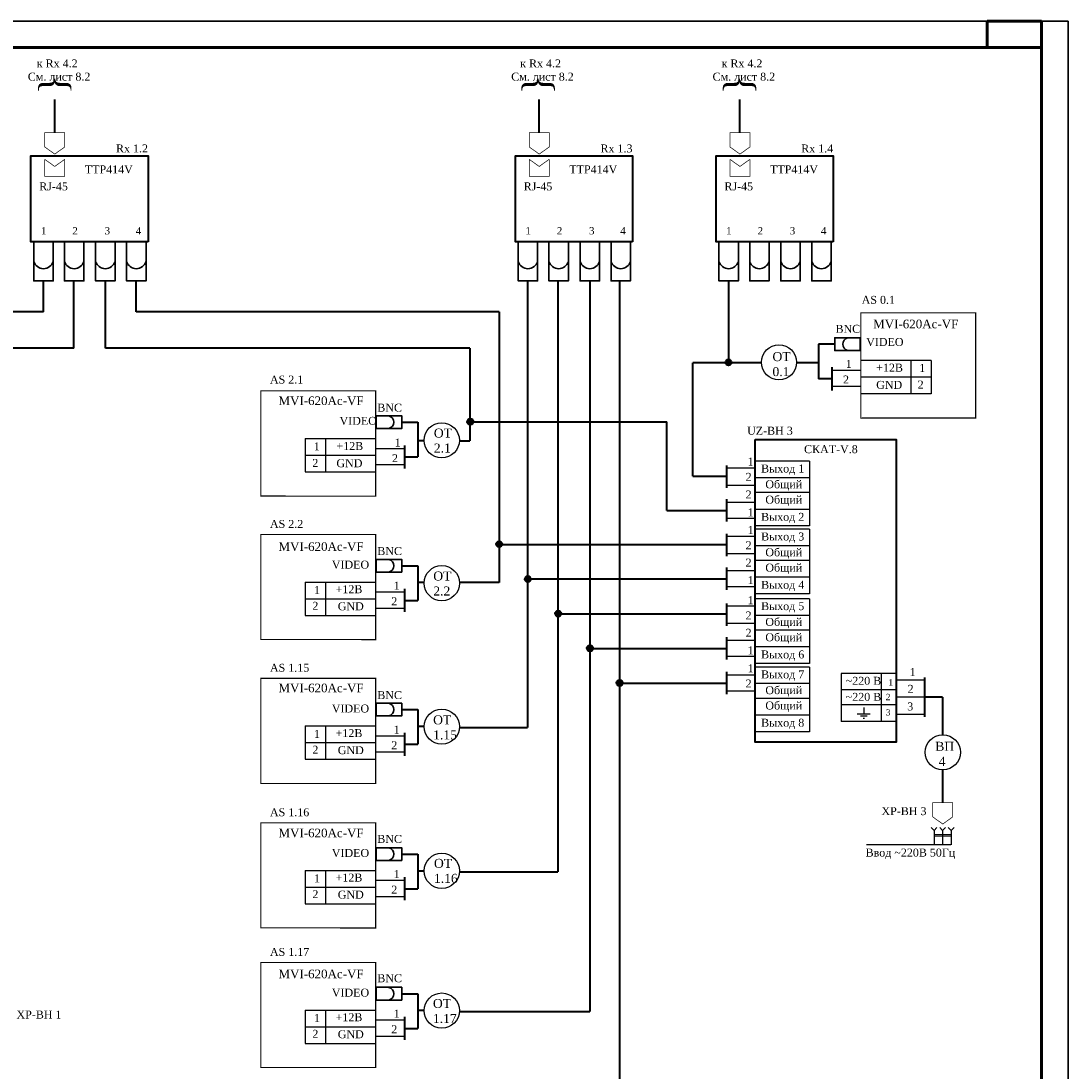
# Model space of a CAD drawing. Header units: millimetres. Extents: x 42471 to 951304, y -405702 to -322821.
# Tile 27 of 37: x 465642 to 485421, y -395709 to -375884. Entities that reach past the tile are written whole.
import ezdxf

# ---------------------------------------------------------------- set-up
doc = ezdxf.new("R2010")
doc.units = ezdxf.units.MM
doc.layers.add('Equipment', color=7, linetype='Continuous', lineweight=30)
doc.layers.add('Format', color=7, linetype='Continuous', lineweight=30)
doc.layers.add('Видео', color=7, linetype='Continuous')
doc.styles.add('style1', font='times.ttf')

# ---------------------------------------------------------------- blocks, each defined once
blk = doc.blocks.new('A$C382D33F2')
at = {"layer": 'Equipment'}
blk.add_lwpolyline([(-8, 2), (0, 2), (0, -2), (-8, -2)], close=True, dxfattribs=at)
blk.add_arc((-4.58, 0), 2.08, 286.2602, 73.7398, dxfattribs=at)

msp = doc.modelspace()

# ---------------------------------------------------------------- hatches: boundary and pattern name
h = msp.add_hatch(color=256)
edge = h.paths.add_edge_path()
edge.add_arc((479007.479, -382330.142), 56.691, 0, 360)
h = msp.add_hatch(color=256)
edge = h.paths.add_edge_path()
edge.add_arc((474128.762, -383449.988), 56.691, 0, 360)
h = msp.add_hatch(color=256)
edge = h.paths.add_edge_path()
edge.add_arc((474674.536, -385762.272), 56.691, 0, 360)
h = msp.add_hatch(color=256)
edge = h.paths.add_edge_path()
edge.add_arc((475216.143, -386420.918), 56.691, 0, 360)
h = msp.add_hatch(color=256)
edge = h.paths.add_edge_path()
edge.add_arc((475789.147, -387073.23), 56.691, 0, 360)
h = msp.add_hatch(color=256)
edge = h.paths.add_edge_path()
edge.add_arc((476389.749, -387727.626), 56.691, 0, 360)
h = msp.add_hatch(color=256)
edge = h.paths.add_edge_path()
edge.add_arc((476950.889, -388382.423), 56.691, 0, 360)

# ---------------------------------------------------------------- linework, layer by layer
for p, q in [((483895.794, -375884.51), (483895.794, -376384.51)), ((484920.527, -375884.51), (484920.527, -376384.51)), ((484920.527, -392677.703), (484920.527, -377788.262)), ((480535.797, -384197.773), (479513.489, -384197.773)), ((480535.797, -384197.773), (480535.797, -385418.508)), ((480535.797, -384508.508), (479513.489, -384508.508)), ((480535.797, -384788.508), (479513.489, -384788.508)), ((480535.797, -385108.076), (479513.489, -385108.076)), ((480535.797, -385417.333), (479513.489, -385417.333)), ((480535.797, -385481.27), (479513.489, -385481.27)), ((480535.797, -385481.27), (480535.797, -386702.005)), ((480535.797, -385792.005), (479513.489, -385792.005)), ((480535.797, -386072.005), (479513.489, -386072.005)), ((480535.797, -386387.005), (479513.489, -386387.005)), ((480535.797, -386700.83), (479513.489, -386700.83)), ((480535.797, -386795.948), (479513.489, -386795.948)), ((480535.797, -386795.948), (480535.797, -388016.682)), ((480535.797, -387106.682), (479513.489, -387106.682)), ((480535.797, -387386.682), (479513.489, -387386.682)), ((480535.797, -387701.682), (479513.489, -387701.682)), ((480535.797, -388015.508), (479513.489, -388015.508)), ((480535.797, -388084.98), (479513.489, -388084.98)), ((480535.797, -388084.98), (480535.797, -389305.714)), ((481134.236, -388203.378), (481134.236, -389109.113)), ((482168.115, -388203.378), (481134.236, -388203.378)), ((481887.814, -388203.378), (481887.814, -389109.113)), ((482167.386, -388326.557), (482716.818, -388326.557)), ((480535.797, -388395.714), (479513.489, -388395.714)), ((482168.115, -388514.113), (481134.174, -388514.113)), ((480535.797, -388675.714), (479513.489, -388675.714)), ((482716.756, -388651.217), (482172.316, -388651.217)), ((482168.115, -388795.773), (481134.119, -388795.773)), ((481561.928, -388843.346), (481561.928, -388971.668)), ((480535.797, -388990.714), (479513.489, -388990.714)), ((482168.115, -389109.113), (481134.056, -389109.113)), ((481683.079, -388971.668), (481435.656, -388971.668)), ((481627.086, -389010.39), (481500.083, -389010.39)), ((481573.446, -389056.298), (481550.605, -389056.298)), ((482172.316, -388974.168), (482716.756, -388974.168)), ((480535.797, -389304.54), (479513.489, -389304.54)), ((482890.084, -391165.912), (482836.331, -391111.865)), ((482944.131, -391112.158), (482890.084, -391165.912)), ((483051.784, -391166.351), (482998.03, -391112.305)), ((483105.83, -391112.598), (483051.784, -391166.351)), ((483213.483, -391166.791), (483159.73, -391112.745)), ((483267.529, -391113.038), (483213.483, -391166.791)), ((482890.084, -391165.912), (482889.351, -391435.411)), ((483213.19, -391274.591), (482889.791, -391273.711)), ((483213.263, -391247.641), (482889.864, -391246.761)), ((483051.784, -391166.351), (483051.051, -391435.85)), ((483213.483, -391166.791), (483212.75, -391436.29))]:
    msp.add_line(p, q)
at = {"lineweight": 40}
for p, q in [((483895.794, -375884.51), (483895.794, -376384.51)), ((483895.794, -375884.51), (484920.527, -375884.51)), ((484920.527, -375884.51), (484920.527, -376384.51)), ((466279.909, -377993.027), (466279.909, -377366.941)), ((475431.864, -377993.027), (475431.864, -377366.941)), ((479223.775, -377993.027), (479223.775, -377366.941)), ((466069.847, -381377.581), (466069.847, -380790.458)), ((466640.089, -382061.343), (466640.089, -380790.458)), ((467239.714, -382061.343), (467239.714, -380790.458)), ((467818.506, -381377.581), (467818.506, -380790.458)), ((475207.491, -380790.458), (475207.491, -389220.981)), ((475783.178, -380790.458), (475783.178, -391948.628)), ((476386.215, -380790.458), (476386.215, -394585.09)), ((476386.215, -380790.458), (476386.215, -388798.32)), ((476947.542, -380790.458), (476947.542, -397229.02)), ((479004.969, -380790.458), (479004.969, -382336.754)), ((466069.847, -381377.581), (460182.375, -381377.581)), ((474674.492, -381377.581), (467818.506, -381377.581)), ((474674.492, -381377.581), (474674.492, -386488.95)), ((480708.117, -381985.986), (480708.117, -382641.085)), ((481013.836, -381985.986), (480708.117, -381985.986)), ((466640.089, -382061.343), (460728.941, -382061.343)), ((474121.46, -382061.343), (467239.714, -382061.343)), ((474121.46, -382061.343), (474121.46, -383810.402)), ((479627.914, -382336.754), (478333.752, -382336.754)), ((478333.752, -384476.445), (478333.752, -382336.754)), ((480708.117, -382336.754), (480292.915, -382336.754)), ((480961.549, -382423.221), (480961.549, -382858.948)), ((480961.549, -382641.085), (480708.117, -382641.085)), ((472834.148, -383459.634), (473139.867, -383459.634)), ((473139.867, -383459.634), (473139.867, -384114.732)), ((474126.247, -383452.836), (477841.927, -383452.836)), ((477841.927, -385125.253), (477841.927, -383452.836)), ((472886.435, -383896.869), (472886.435, -384332.596)), ((473257.752, -383810.402), (473139.867, -383810.402)), ((473922.753, -383810.402), (474121.46, -383810.402)), ((472886.435, -384114.732), (473139.867, -384114.732)), ((478968.139, -384277.599), (478968.139, -384698.328)), ((478333.752, -384476.445), (478968.139, -384476.445)), ((478968.139, -384913.195), (478968.139, -385333.924)), ((477841.927, -385125.253), (478968.139, -385125.253)), ((478968.139, -385566.631), (478968.139, -385987.36)), ((474674.492, -385765.477), (478968.139, -385765.477)), ((472834.148, -386169.223), (473139.867, -386169.223)), ((473139.867, -386169.223), (473139.867, -386824.321)), ((478968.139, -386202.227), (478968.139, -386622.956)), ((473258.536, -386488.95), (473139.867, -386488.95)), ((474674.492, -386488.95), (473923.482, -386488.95)), ((475207.491, -386414.285), (478968.139, -386414.285)), ((472886.435, -386606.458), (472886.435, -387042.184)), ((472886.435, -386824.321), (473139.867, -386824.321)), ((478968.139, -386881.309), (478968.139, -387302.038)), ((475783.178, -387080.155), (478968.139, -387080.155)), ((478968.139, -387516.905), (478968.139, -387937.634)), ((476386.215, -387728.963), (478968.139, -387728.963)), ((478968.139, -388171.857), (478968.139, -388592.586)), ((482716.756, -389023.444), (482716.756, -388276.842)), ((476947.542, -388383.916), (478968.139, -388383.916)), ((483052.329, -388651.715), (482716.756, -388651.715)), ((483052.329, -388651.715), (483052.329, -389359.422)), ((472834.148, -388885.733), (473139.867, -388885.733)), ((473139.867, -388885.733), (473139.867, -389540.832)), ((472886.435, -389322.968), (472886.435, -389758.695)), ((473258.403, -389205.46), (473139.867, -389205.46)), ((473923.354, -389220.981), (475207.491, -389220.981)), ((472886.435, -389540.832), (473139.867, -389540.832)), ((483052.329, -390024.616), (483052.329, -390642.011)), ((472834.148, -391613.381), (473139.867, -391613.381)), ((473139.867, -391613.381), (473139.867, -392268.479)), ((473258.406, -391933.108), (473139.867, -391933.108)), ((472886.435, -392050.616), (472886.435, -392486.343)), ((473923.126, -391948.628), (475783.178, -391948.628)), ((472886.435, -392268.479), (473139.867, -392268.479)), ((472834.148, -394249.843), (473139.867, -394249.843)), ((473139.867, -394249.843), (473139.867, -394904.941)), ((472886.435, -394687.078), (472886.435, -395122.804)), ((473258.397, -394569.57), (473139.867, -394569.57)), ((473923.216, -394585.09), (476386.215, -394585.09)), ((472886.435, -394904.941), (473139.867, -394904.941))]:
    msp.add_line(p, q, dxfattribs=at)
at = {"lineweight": 60}
for p, q in [((483895.794, -375884.51), (483895.794, -376384.51)), ((483895.794, -375884.51), (484920.527, -375884.51)), ((484920.527, -375884.51), (484920.527, -376384.51))]:
    msp.add_line(p, q, dxfattribs=at)
for points, const_width in [([(466468.559, -377993.027), (466468.559, -378262.527), (466279.909, -378397.277), (466091.259, -378262.527), (466091.259, -377993.027), (466468.559, -377993.027)], 13.475), ([(475620.514, -377993.027), (475620.514, -378262.527), (475431.864, -378397.277), (475243.214, -378262.527), (475243.214, -377993.027), (475620.514, -377993.027)], 13.475), ([(479412.425, -377993.027), (479412.425, -378262.527), (479223.775, -378397.277), (479035.125, -378262.527), (479035.125, -377993.027), (479412.425, -377993.027)], 13.475), ([(466090.536, -378495.892), (466279.186, -378630.642), (466467.836, -378495.892)], 13.475), ([(466467.836, -378495.892), (466467.836, -378819.292), (466090.536, -378819.292), (466090.536, -378495.892)], 13.475), ([(475242.491, -378495.892), (475431.141, -378630.642), (475619.791, -378495.892)], 13.475), ([(475619.791, -378495.892), (475619.791, -378819.292), (475242.491, -378819.292), (475242.491, -378495.892)], 13.475), ([(479034.402, -378495.892), (479223.052, -378630.642), (479411.702, -378495.892)], 13.475), ([(479411.702, -378495.892), (479411.702, -378819.292), (479034.402, -378819.292), (479034.402, -378495.892)], 13.475), ([(482865.267, -390642.52), (482865.999, -390912.019), (483055.015, -391046.256), (483243.298, -390910.993), (483242.565, -390641.494), (482865.267, -390642.52)], 13.475), ([(481608.007, -391436.29), (483212.75, -391436.29)], 21.56)]:
    msp.add_lwpolyline(points, dxfattribs=dict(const_width=const_width))
at = {"lineweight": 40}
for points in [[(468043.238, -380055.385), (465829.922, -380055.385), (465829.922, -378432.956), (468042.566, -378432.956)], [(477195.193, -380055.385), (474981.876, -380055.385), (474981.876, -378432.956), (477194.521, -378432.956)], [(480987.104, -380055.385), (478773.788, -380055.385), (478773.788, -378432.956), (480986.432, -378432.956)], [(479513.489, -383786.84), (482174.603, -383786.84), (482174.603, -389499.341), (479513.489, -389499.341)]]:
    msp.add_lwpolyline(points, close=True, dxfattribs=at)
for centre in [(479960.414, -382328.084), (473590.252, -383801.731), (473591.009, -386498.617), (473591.009, -389207.612), (483055.635, -389692.019), (473591.009, -391930.46), (473591.009, -394568.661)]:
    msp.add_circle(centre, 332.613)
for centre in [(479007.479, -382330.142), (474128.762, -383449.988), (474674.536, -385762.272), (475216.143, -386420.918), (475789.147, -387073.23), (476389.749, -387727.626), (476950.889, -388382.423)]:
    msp.add_circle(centre, 56.691, dxfattribs=at)
at = {"layer": 'Format', "color": 0}
for p, q in [((485420.499, -375884.404), (443420.499, -375884.404)), ((485420.527, -405584.51), (485420.527, -375884.51))]:
    msp.add_line(p, q, dxfattribs=at)
at = {"layer": 'Format', "color": 0, "lineweight": 60}
for p, q in [((445420.527, -376384.51), (484920.527, -376384.51)), ((484920.527, -376384.51), (484920.527, -405084.51))]:
    msp.add_line(p, q, dxfattribs=at)
at = {"layer": 'Видео'}
for p, q in [((482838.566, -382294.368), (481508.577, -382294.368)), ((482453.577, -382294.368), (482453.577, -382924.368)), ((482838.566, -382294.368), (482838.566, -382924.368)), ((481510.92, -382480.406), (480966.48, -382480.406)), ((482838.566, -382609.368), (481508.577, -382609.368)), ((481505.989, -382785.746), (480961.549, -382785.746)), ((482838.566, -382923.194), (481508.577, -382923.194)), ((471009.419, -383768.016), (472339.407, -383768.016)), ((471009.419, -383768.016), (471009.419, -384398.016)), ((471394.407, -383768.016), (471394.407, -384398.016)), ((472337.065, -383954.054), (472881.505, -383954.054)), ((471009.419, -384083.016), (472339.407, -384083.016)), ((471009.419, -384396.841), (472339.407, -384396.841)), ((472341.996, -384259.394), (472886.435, -384259.394)), ((479512.579, -384326.874), (478968.139, -384326.874)), ((478968.139, -384649.826), (479512.579, -384649.826)), ((479517.51, -384974.486), (478973.07, -384974.486)), ((479512.579, -385279.826), (478968.139, -385279.826)), ((479512.579, -385615.906), (478968.139, -385615.906)), ((478968.139, -385938.858), (479512.579, -385938.858)), ((479517.51, -386263.518), (478973.07, -386263.518)), ((471009.419, -386477.605), (472339.407, -386477.605)), ((471009.419, -386477.605), (471009.419, -387107.605)), ((471394.407, -386477.605), (471394.407, -387107.605)), ((479512.579, -386568.858), (478968.139, -386568.858)), ((472337.065, -386663.643), (472881.505, -386663.643)), ((471009.419, -386792.605), (472339.407, -386792.605)), ((472341.996, -386968.983), (472886.435, -386968.983)), ((479512.579, -386930.584), (478968.139, -386930.584)), ((471009.419, -387106.43), (472339.407, -387106.43)), ((478968.139, -387253.535), (479512.579, -387253.535)), ((479517.51, -387578.196), (478973.07, -387578.196)), ((479512.579, -387883.535), (478968.139, -387883.535)), ((479517.51, -388233.148), (478973.07, -388233.148)), ((479512.579, -388538.488), (478968.139, -388538.488)), ((471009.419, -389194.115), (472339.407, -389194.115)), ((471009.419, -389194.115), (471009.419, -389824.115)), ((471394.407, -389194.115), (471394.407, -389824.115)), ((471009.419, -389509.115), (472339.407, -389509.115)), ((472337.065, -389380.153), (472881.505, -389380.153)), ((472341.996, -389685.493), (472886.435, -389685.493)), ((471009.419, -389822.941), (472339.407, -389822.941)), ((471009.419, -391921.763), (472339.407, -391921.763)), ((471009.419, -391921.763), (471009.419, -392551.763)), ((471394.407, -391921.763), (471394.407, -392551.763)), ((472337.065, -392107.801), (472881.505, -392107.801)), ((471009.419, -392236.763), (472339.407, -392236.763)), ((472341.996, -392413.141), (472886.435, -392413.141)), ((471009.419, -392550.588), (472339.407, -392550.588)), ((471009.419, -394558.225), (472339.407, -394558.225)), ((471009.419, -394558.225), (471009.419, -395188.225)), ((471394.407, -394558.225), (471394.407, -395188.225)), ((471009.419, -394873.225), (472339.407, -394873.225)), ((472337.065, -394744.263), (472881.505, -394744.263)), ((472341.996, -395049.603), (472886.435, -395049.603)), ((471009.419, -395187.05), (472339.407, -395187.05))]:
    msp.add_line(p, q, dxfattribs=at)
at = {"layer": 'Видео', "const_width": 21}
for points in [[(481505.989, -383381.102), (483675.989, -383379.863), (483675.989, -381395.265), (481505.989, -381395.265)], [(472341.996, -384854.749), (470171.996, -384853.511), (470171.996, -382868.912), (472341.996, -382868.912)], [(472341.996, -387564.338), (470171.996, -387563.1), (470171.996, -385578.501), (472341.996, -385578.501)], [(472341.996, -390280.849), (470171.996, -390279.61), (470171.996, -388295.012), (472341.996, -388295.012)], [(472341.996, -393008.496), (470171.996, -393007.258), (470171.996, -391022.66), (472341.996, -391022.66)], [(472341.996, -395644.958), (470171.996, -395643.72), (470171.996, -393659.121), (472341.996, -393659.121)]]:
    msp.add_lwpolyline(points, close=True, dxfattribs=at)

# ---------------------------------------------------------------- block references
at = {"lineweight": 35, "xscale": -91.86471134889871, "yscale": 91.86471134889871, "zscale": 91.86471134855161, "rotation": 90}
for p in [(466066.272, -380790.458), (466646.753, -380790.458), (467234.988, -380790.458), (467819.622, -380790.458), (475218.226, -380790.458), (475798.708, -380790.458), (476386.943, -380790.458), (476971.576, -380790.458), (479010.138, -380790.458), (479590.619, -380790.458), (480178.854, -380790.458), (480763.488, -380790.458)]:
    msp.add_blockref('A$C382D33F2', p, dxfattribs=at)
at = {"layer": 'Equipment', "lineweight": 35, "yscale": 60.27199092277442, "zscale": 60.27199092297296, "rotation": 180}
for p, xscale in [((481013.836, -381985.986), 60.27199092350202), ((472834.148, -383459.634), -60.27199092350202), ((472834.148, -386169.223), -60.27199092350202), ((472834.148, -388885.733), -60.27199092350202), ((472834.148, -391613.381), -60.27199092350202), ((472834.148, -394249.843), -60.27199092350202)]:
    msp.add_blockref('A$C382D33F2', p, dxfattribs=dict(at, xscale=xscale))

# ---------------------------------------------------------------- texts
at = {"style": 'style1'}
for s, insert, char_height, width, attachment_point in [('   к Rx 4.2\\PСм. лист 8.2', (465771.056, -376610.304), 150, 1316.48611, 1), ('   к Rx 4.2\\PСм. лист 8.2', (474902.086, -376610.304), 150, 1316.48611, 1), ('   к Rx 4.2\\PСм. лист 8.2', (478706.746, -376610.304), 150, 1316.48611, 1), ('Rx 1.2', (467436.943, -378215.55), 150, 2086.91412, 1), ('Rx 1.3', (476588.898, -378215.55), 150, 2086.91412, 1), ('Rx 1.4', (480380.809, -378215.55), 150, 2086.91412, 1), ('TTP414V', (466848.036, -378610.109), 150, 2766.40031, 1), ('TTP414V', (475999.991, -378610.109), 150, 2766.40031, 1), ('TTP414V', (479791.902, -378610.109), 150, 2766.40031, 1), ('RJ-45', (466257.004, -379007.529), 150, 897.31508, 5), ('RJ-45', (475408.959, -379007.529), 150, 897.31508, 5), ('RJ-45', (479200.87, -379007.529), 150, 897.31508, 5), ('AS 0.1', (481522.584, -381074.436), 150, 2086.91412, 1), ('BNC', (481261.052, -381697.194), 150, 897.31508, 5), ('{\\H1.083x;MVI-620Ac-VF}', (481739.88, -381523.683), 150, 720, 1), ('VIDEO', (481608.455, -381869.491), 150, 720, 1), ('ОТ\\P0.1', (479837.729, -382135.783), 170, 2086.91412, 1), ('1', (481222.703, -382283.038), 150, 720, 1), ('+12B', (481797.5, -382355.016), 150, 720, 1), ('1', (482609.433, -382359.891), 150, 720, 1), ('AS 2.1', (470344.862, -382579.697), 150, 2086.91412, 1), ('2', (481170.473, -382578.584), 150, 720, 1), ('GND', (481797.5, -382679.581), 150, 720, 1), ('2', (482581.004, -382673.8), 150, 720, 1), ('{\\H1.083x;MVI-620Ac-VF}', (470506.201, -382973.012), 150, 720, 1), ('BNC', (472606.218, -383185.78), 150, 897.31508, 5), ('VIDEO', (471659.478, -383358.075), 150, 720, 1), ('ОТ\\P2.1', (473440.486, -383579.171), 170, 2086.91412, 1), ('1', (472702.213, -383768.198), 150, 720, 1), ('1', (471173.568, -383839.299), 150, 720, 1), ('+12B', (471600.705, -383834.427), 150, 720, 1), ('СКАТ-V.8', (480434.873, -383893.892), 150, 1674.33233, 1), ('2', (471145.139, -384153.209), 150, 720, 1), ('GND', (471600.705, -384158.993), 150, 720, 1), ('2', (472649.983, -384063.744), 150, 720, 1), ('Выход 1', (479623.457, -384259.146), 150, 1364.22781, 1), ('Общий', (479703.057, -384556.665), 150, 720, 1), ('Общий', (479703.057, -384846.455), 150, 720, 1), ('Выход 2', (479623.457, -385171.021), 150, 863.99206, 1), ('AS 2.2', (470344.862, -385304.806), 150, 2086.91412, 1), ('Выход 3', (479623.457, -385542.642), 150, 909.80881, 1), ('{\\H1.083x;MVI-620Ac-VF}', (470506.201, -385726.816), 150, 720, 1), ('BNC', (472606.218, -385893.061), 150, 897.31508, 5), ('Общий', (479703.057, -385840.161), 150, 720, 1), ('VIDEO', (471513.402, -386073.503), 150, 720, 1), ('Общий', (479703.057, -386129.952), 150, 720, 1), ('ОТ\\P2.2', (473430.366, -386278.342), 170, 2086.91412, 1), ('1', (471175.391, -386553.27), 150, 720, 1), ('+12B', (471585.309, -386537.834), 150, 720, 1), ('1', (472680.636, -386471.904), 150, 720, 1), ('Выход 4', (479623.457, -386454.518), 150, 863.99206, 1), ('2', (472636.737, -386766.305), 150, 720, 1), ('2', (471146.4, -386851.299), 150, 720, 1), ('GND', (471626.401, -386860.118), 150, 720, 1), ('Выход 5', (479623.457, -386857.32), 150, 909.80881, 1), ('Общий', (479703.057, -387154.839), 150, 720, 1), ('Общий', (479703.057, -387444.63), 150, 720, 1), ('Выход 6', (479623.457, -387769.196), 150, 863.99206, 1), ('AS 1.15', (470344.862, -388021.317), 150, 2086.91412, 1), ('Выход 7', (479623.457, -388146.352), 150, 909.80881, 1), ('1', (482427.081, -388102.548), 150, 720, 1), ('~220 В     ', (481221.831, -388266.814), 150, 1048.1625, 1), ('1', (482025.345, -388311.632), 120, 720, 1), ('{\\H1.083x;MVI-620Ac-VF}', (470506.201, -388396.045), 150, 720, 1), ('BNC', (472606.218, -388612.484), 150, 897.31508, 5), ('Общий', (479703.057, -388443.871), 150, 720, 1), ('2', (482390.435, -388418.622), 150, 720, 1), ('Общий', (479703.057, -388733.662), 150, 720, 1), ('~220 В     ', (481221.831, -388569.953), 150, 1048.1625, 1), ('2', (481976.132, -388587.834), 120, 720, 1), ('3', (482383.405, -388750.976), 150, 720, 1), ('VIDEO', (471513.402, -388790.014), 150, 720, 1), ('3', (481976.132, -388877.625), 120, 720, 1), ('ОТ\\P1.15', (473427.405, -388993.887), 170, 2086.91412, 1), ('Выход 8', (479623.457, -389058.228), 150, 863.99206, 1), ('1', (471175.391, -389269.78), 150, 720, 1), ('+12B', (471585.309, -389254.345), 150, 720, 1), ('1', (472680.636, -389188.414), 150, 720, 1), ('2', (472636.737, -389482.816), 150, 720, 1), ('2', (471146.4, -389567.81), 150, 720, 1), ('GND', (471626.401, -389576.628), 150, 720, 1), ('AS 1.16', (470344.862, -390748.965), 150, 2086.91412, 1), ('{\\H1.083x;MVI-620Ac-VF}', (470506.201, -391133.79), 150, 720, 1), ('BNC', (472606.218, -391328.088), 150, 897.31508, 5), ('VIDEO', (471513.402, -391517.662), 150, 720, 1), ('ОТ\\P1.16', (473442.886, -391703.571), 170, 2086.91412, 1), ('1', (472680.636, -391916.062), 150, 720, 1), ('1', (471175.391, -391997.428), 150, 720, 1), ('+12B', (471585.309, -391981.993), 150, 720, 1), ('2', (471146.4, -392295.457), 150, 720, 1), ('GND', (471626.401, -392304.276), 150, 720, 1), ('2', (472636.737, -392210.463), 150, 720, 1), ('AS 1.17', (470344.862, -393385.426), 150, 2086.91412, 1), ('{\\H1.083x;MVI-620Ac-VF}', (470506.201, -393795.444), 150, 720, 1), ('BNC', (472606.218, -393959.104), 150, 897.31508, 5), ('VIDEO', (471513.402, -394154.123), 150, 720, 1), ('ОТ\\P1.17', (473423.276, -394349.053), 170, 2086.91412, 1), ('1', (471175.391, -394633.89), 150, 720, 1), ('+12B', (471585.309, -394618.454), 150, 720, 1), ('1', (472680.636, -394552.524), 150, 720, 1), ('2', (472636.737, -394846.925), 150, 720, 1), ('2', (471146.4, -394931.919), 150, 720, 1), ('GND', (471626.401, -394940.738), 150, 720, 1)]:
    msp.add_mtext(s, dxfattribs=dict(at, insert=insert, char_height=char_height, width=width, attachment_point=attachment_point))
at = {"char_height": 500, "width": 2086.91412, "attachment_point": 1, "rotation": 90, "style": 'style1'}
for insert in [(465993.409, -377266.586), (475124.438, -377266.586), (478929.099, -377266.586)]:
    msp.add_mtext('{\\Q0;\\}}', dxfattribs=dict(at, insert=insert))
at = {"style": 'style1'}
for s, insert, char_height, attachment_point in [('1', (466070.265, -379845.355), 137.977, 5), ('2', (466663.457, -379845.355), 137.977, 5), ('3', (467272.354, -379845.355), 137.977, 5), ('4', (467861.246, -379845.355), 137.977, 5), ('1', (475222.22, -379845.355), 137.977, 5), ('2', (475815.412, -379845.355), 137.977, 5), ('3', (476424.309, -379845.355), 137.977, 5), ('4', (477013.2, -379845.355), 137.977, 5), ('1', (479014.131, -379845.355), 137.977, 5), ('2', (479607.323, -379845.355), 137.977, 5), ('3', (480216.22, -379845.355), 137.977, 5), ('4', (480805.111, -379845.355), 137.977, 5), ('UZ-BH 3', (480221.155, -383696.989), 150, 9), ('XP-BH 3', (482746.579, -390880.28), 150, 9), ('Ввод ~220В 50Гц', (481596.991, -391704.677), 150, 7), ('XP-BH 1', (466406.559, -394719.689), 150, 9)]:
    msp.add_mtext(s, dxfattribs=dict(at, insert=insert, char_height=char_height, attachment_point=attachment_point))
at = {"layer": 'Видео', "attachment_point": 1, "style": 'style1'}
for s, insert, char_height, width in [('1', (479366.453, -384128.178), 150, 720), ('2', (479330.506, -384416.192), 150, 720), ('2', (479330.506, -384749.334), 150, 720), ('1', (479366.453, -385086.759), 150, 720), ('1', (479366.453, -385420.846), 150, 720), ('2', (479330.506, -385708.86), 150, 720), ('2', (479330.506, -386035.767), 150, 720), ('1', (479366.453, -386367.351), 150, 720), ('1', (479366.453, -386745.057), 150, 720), ('2', (479330.506, -387033.071), 150, 720), ('2', (479330.506, -387359.977), 150, 720), ('1', (479366.453, -387691.562), 150, 720), ('1', (479366.453, -388030.156), 150, 720), ('2', (479330.506, -388318.17), 150, 720), ('ВП\\P 4', (482913.183, -389494.043), 170, 2086.91412)]:
    msp.add_mtext(s, dxfattribs=dict(at, insert=insert, char_height=char_height, width=width))

doc.saveas('drawing.dxf')
